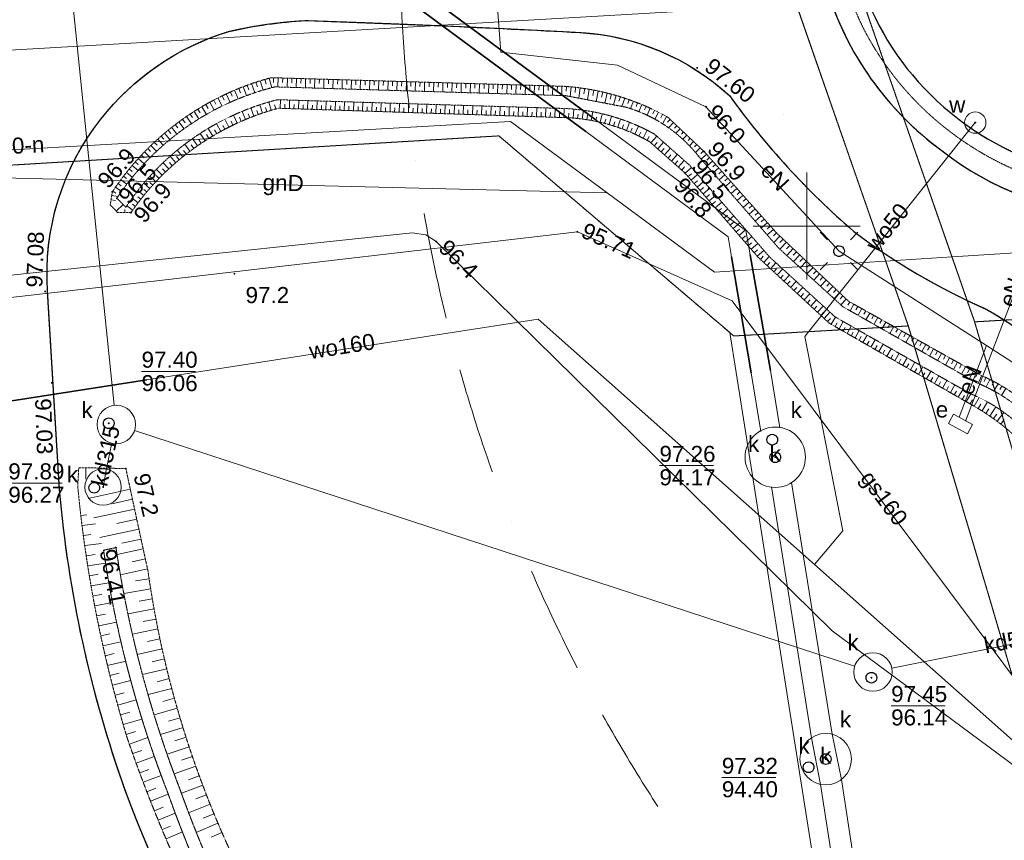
# Model space of a CAD drawing. Extents: x 7422214 to 7520672, y 5676479 to 5816239.
# Tile 5 of 42: x 7469696 to 7474299, y 5772974 to 5776812. Entities that reach past the tile are written whole.
import ezdxf
from ezdxf.enums import TextEntityAlignment as Align

# ---------------------------------------------------------------- set-up
doc = ezdxf.new("R2010")
doc.units = 0
for name, pattern in [('BORDER', [1.75, 0.5, -0.25, 0.5, -0.25, 0, -0.25]), ('PRZER2-1', [1.5, 1, -0.5]), ('PRZER2_5-1', [1.75, 1.25, -0.5]), ('PRZER3-1', [2, 1.5, -0.5])]:
    doc.linetypes.add(name, pattern=pattern)
doc.layers.get('0').update_dxf_attribs({"linetype": 'CONTINUOUS'})
doc.layers.add('!!mapa dcp', color=254, linetype='CONTINUOUS', lineweight=25)
doc.layers.add('- AGP-1_WYMIARY', color=230, linetype='CONTINUOUS', lineweight=9)
doc.styles.add('Arial', font='arial.ttf')

# ---------------------------------------------------------------- blocks, each defined once
blk = doc.blocks.new('GSPWPS1')
blk.add_hatch(color=0).paths.add_polyline_path([(-0.045, 0), (-0.043467, -0.011647), (-0.038971, -0.0225), (-0.03182, -0.03182), (-0.0225, -0.038971), (-0.011647, -0.043467), (0, -0.045), (0.011647, -0.043467), (0.0225, -0.038971), (0.03182, -0.03182), (0.038971, -0.0225), (0.043467, -0.011647), (0.045, 0), (0.043467, 0.011647), (0.038971, 0.0225), (0.03182, 0.03182), (0.0225, 0.038971), (0.011647, 0.043467), (0, 0.045), (-0.011647, 0.043467), (-0.0225, 0.038971), (-0.03182, 0.03182), (-0.038971, 0.0225), (-0.043467, 0.011647)])
blk = doc.blocks.new('GSPWPN1')
blk.add_hatch(color=0).paths.add_polyline_path([(-0.045, 0), (-0.043467, -0.011647), (-0.038971, -0.0225), (-0.03182, -0.03182), (-0.0225, -0.038971), (-0.011647, -0.043467), (0, -0.045), (0.011647, -0.043467), (0.0225, -0.038971), (0.03182, -0.03182), (0.038971, -0.0225), (0.043467, -0.011647), (0.045, 0), (0.043467, 0.011647), (0.038971, 0.0225), (0.03182, 0.03182), (0.0225, 0.038971), (0.011647, 0.043467), (0, 0.045), (-0.011647, 0.043467), (-0.0225, 0.038971), (-0.03182, 0.03182), (-0.038971, 0.0225), (-0.043467, 0.011647)])
blk = doc.blocks.new('GUPESH1')
blk.add_hatch(color=0).paths.add_polyline_path([(-0.045, 0), (-0.043467, -0.011647), (-0.038971, -0.0225), (-0.03182, -0.03182), (-0.0225, -0.038971), (-0.011647, -0.043467), (0, -0.045), (0.011647, -0.043467), (0.0225, -0.038971), (0.03182, -0.03182), (0.038971, -0.0225), (0.043467, -0.011647), (0.045, 0), (0.043467, 0.011647), (0.038971, 0.0225), (0.03182, 0.03182), (0.0225, 0.038971), (0.011647, 0.043467), (0, 0.045), (-0.011647, 0.043467), (-0.0225, 0.038971), (-0.03182, 0.03182), (-0.038971, 0.0225), (-0.043467, 0.011647)])
blk = doc.blocks.new('GUPKSH1')
blk.add_hatch(color=0).paths.add_polyline_path([(-0.045, 0), (-0.043467, -0.011647), (-0.038971, -0.0225), (-0.03182, -0.03182), (-0.0225, -0.038971), (-0.011647, -0.043467), (0, -0.045), (0.011647, -0.043467), (0.0225, -0.038971), (0.03182, -0.03182), (0.038971, -0.0225), (0.043467, -0.011647), (0.045, 0), (0.043467, 0.011647), (0.038971, 0.0225), (0.03182, 0.03182), (0.0225, 0.038971), (0.011647, 0.043467), (0, 0.045), (-0.011647, 0.043467), (-0.0225, 0.038971), (-0.03182, 0.03182), (-0.038971, 0.0225), (-0.043467, 0.011647)])
blk = doc.blocks.new('GUPWSH1')
blk.add_hatch(color=0).paths.add_polyline_path([(-0.045, 0), (-0.043467, -0.011647), (-0.038971, -0.0225), (-0.03182, -0.03182), (-0.0225, -0.038971), (-0.011647, -0.043467), (0, -0.045), (0.011647, -0.043467), (0.0225, -0.038971), (0.03182, -0.03182), (0.038971, -0.0225), (0.043467, -0.011647), (0.045, 0), (0.043467, 0.011647), (0.038971, 0.0225), (0.03182, 0.03182), (0.0225, 0.038971), (0.011647, 0.043467), (0, 0.045), (-0.011647, 0.043467), (-0.0225, 0.038971), (-0.03182, 0.03182), (-0.038971, 0.0225), (-0.043467, 0.011647)])
blk = doc.blocks.new('GUPGSH1')
blk.add_hatch(color=0).paths.add_polyline_path([(-0.045, 0), (-0.043467, -0.011647), (-0.038971, -0.0225), (-0.03182, -0.03182), (-0.0225, -0.038971), (-0.011647, -0.043467), (0, -0.045), (0.011647, -0.043467), (0.0225, -0.038971), (0.03182, -0.03182), (0.038971, -0.0225), (0.043467, -0.011647), (0.045, 0), (0.043467, 0.011647), (0.038971, 0.0225), (0.03182, 0.03182), (0.0225, 0.038971), (0.011647, 0.043467), (0, 0.045), (-0.011647, 0.043467), (-0.0225, 0.038971), (-0.03182, 0.03182), (-0.038971, 0.0225), (-0.043467, 0.011647)])
blk = doc.blocks.new('GUPKSD1_1')
at = {"color": 0}
blk.add_lwpolyline([(0, 0.25), (0.064705, 0.241481), (0.125, 0.216506), (0.176777, 0.176777), (0.216506, 0.125), (0.241481, 0.064705), (0.25, 0), (0.241481, -0.064705), (0.216506, -0.125), (0.176777, -0.176777), (0.125, -0.216506), (0.064705, -0.241481), (0, -0.25), (-0.064705, -0.241481), (-0.125, -0.216506), (-0.176777, -0.176777), (-0.216506, -0.125), (-0.241481, -0.064705), (-0.25, 0), (-0.241481, 0.064705), (-0.216506, 0.125), (-0.176777, 0.176777), (-0.125, 0.216506), (-0.064705, 0.241481)], close=True, dxfattribs=at)
blk = doc.blocks.new('GUPKWZ1_1')
at = {"color": 0}
blk.add_lwpolyline([(0, 0.25), (0.064705, 0.241481), (0.125, 0.216506), (0.176777, 0.176777), (0.216506, 0.125), (0.241481, 0.064705), (0.25, 0), (0.241481, -0.064705), (0.216506, -0.125), (0.176777, -0.176777), (0.125, -0.216506), (0.064705, -0.241481), (0, -0.25), (-0.064705, -0.241481), (-0.125, -0.216506), (-0.176777, -0.176777), (-0.216506, -0.125), (-0.241481, -0.064705), (-0.25, 0), (-0.241481, 0.064705), (-0.216506, 0.125), (-0.176777, 0.176777), (-0.125, 0.216506), (-0.064705, 0.241481)], close=True, dxfattribs=at)
blk = doc.blocks.new('GUPISL1_9')
at = {"color": 0}
for points in [[(-0.883883, 0.883883), (-0.53033, 0.53033)], [(0.883883, 0.883883), (0.53033, 0.53033)], [(-0.883883, -0.883883), (-0.53033, -0.53033)], [(0.883883, -0.883883), (0.53033, -0.53033)]]:
    blk.add_lwpolyline(points, dxfattribs=at)
blk.add_lwpolyline([(0, 0.25), (0.085505, 0.234922), (0.160697, 0.19151), (0.216507, 0.125), (0.241482, 0.064705), (0.25, 0), (0.241482, -0.064705), (0.216507, -0.125), (0.170042, -0.183262), (0.10847, -0.225242), (0.03726, -0.247207), (-0.03726, -0.247207), (-0.10847, -0.225242), (-0.170042, -0.183262), (-0.216507, -0.125), (-0.243732, -0.05563), (-0.2493, 0.018682), (-0.232718, 0.091335), (-0.195458, 0.155872), (-0.14083, 0.20656), (-0.07369, 0.238893)], close=True, dxfattribs=at)
blk = doc.blocks.new('mapa dcp')
at = {"layer": '!!mapa dcp', "color": 252, "linetype": 'PRZER3-1', "lineweight": 18}
for points in [[(-5644.1, 14020.2), (-5033, 12386.4), (-3643, 8670), (-3585.5, 8516), (-3322, 7811), (-1925.1, 4077.1), (-909, 1172), (411, -2620), (788.9, -3887.9), (2230.4, -8794.3)], [(2541.2, -8794.3), (2240.9, -7771.9), (1071.9, -3789.9), (720.9, -2600.9), (37.9, -638.9), (-645.1, 1324.1), (-1643.1, 4190.1), (-3351.1, 8686.1), (-4700.3, 12240), (-5376.3, 14020.2)], [(32419.2, 2334.6), (20715.4, 1622.5), (6704.3, 769.9), (4287.5, 622.6), (3208.5, 1558.3), (-645.1, 1324.1), (37.9, -638.9), (720.9, -2600.9), (1203, -2572.8), (3591.1, -2433.4), (4488.8, -1380.3), (6777.6, -1245.9), (20836.4, -423.2), (32419.2, 254.5)], [(-12278.8, -371.2), (-11923.7, -349.9), (-8737, -163.4), (-6398.3, -23.1), (-1701.8, 257.8), (-909, 1172), (411, -2620), (-405.7, -2667), (-423.7, -2651), (-1503.1, -1731.2), (-6036, -2002.8), (-8414.8, -2145.2), (-11600.4, -2335.6), (-12278.8, -2375.9)], [(2230.4, -8794.3), (788.9, -3887.9), (411, -2620), (-405.7, -2667), (-423.7, -2651), (-1503.1, -1731.2), (-6036, -2002.8), (-3196.6, -7039.9), (-1150.3, -8794.3)], [(4597.2, -8794.3), (4420.7, -7677.7), (3658.1, -2863.3), (3591.1, -2433.4), (1203, -2572.8), (720.9, -2600.9), (1071.9, -3789.9), (2240.9, -7771.9), (2541.2, -8794.3)]]:
    blk.add_lwpolyline(points, dxfattribs=at)
at = {"layer": '!!mapa dcp', "color": 252, "linetype": 'Continuous', "lineweight": 18}
for points in [[(2541.2, -8794.3), (2240.9, -7771.9), (1071.9, -3789.9), (720.9, -2600.9), (37.9, -638.9), (-645.1, 1324.1), (-1643.1, 4190.1), (-3351.1, 8686.1), (-3643, 8670), (-1925.1, 4077.1), (-909, 1172), (411, -2620), (788.9, -3887.9), (2230.4, -8794.3)], [(-3686.1, 750.9), (-3301.4, -2991.1)], [(1348.9, -5004.9), (54.9, -4045.9), (-1796.1, -2224.9), (-1844.1, -2193.9), (-1909.1, -2183.9), (-4687.1, -2477.9), (-4903.1, -2441.9), (-5179.1, -2244.9), (-5250.1, -1919.9), (-5350.1, 17.1), (-5614.1, 11.1), (-6406.1, -18.9), (-6785.1, -58.9), (-7093.1, -73.9), (-9541.1, -264.9), (-9550.1, -167.9)], [(-1570.1, -118.9), (-1538.1, -707.9), (-1735.1, -774.9), (-1533.1, -818.9), (-1494.1, -1339.9), (-948.1, -1399.9), (-535.1, -1594.9), (86.9, -2269.9), (776.9, -2711.9), (899.9, -2790.9), (1209.9, -3143.9), (1457.9, -3713.9), (2022.9, -3606.9), (2112.9, -3740.9), (2132.9, -3583.9), (2606.9, -3479.9), (2563.9, -2954.9), (2658.9, -2524.9), (3016.9, -2041.9), (3140.9, -1964.9)], [(-189.1, -3095.9), (-233.1, -2828.9), (-329.1, -2286.9), (-349.1, -2172.9), (-1054.1, -1652.9), (-2743.1, -405.9), (-2811.1, -355.9), (-3031.1, -367.9), (-5327.1, -497.9), (-6472.1, -562.9)], [(-12278.8, -986.1), (-10386.1, -877.9), (-6558.1, -658.9), (-5311.1, -587.9), (-3016.1, -445.9), (-2826.1, -434.9), (-2786.1, -463.9), (-1097.1, -1710.9), (-431.1, -2202.9), (-415.1, -2296.9), (-324.1, -2838.9), (-278.1, -3112.9)], [(-5760.4, -1438.7), (-5655.3, -2120.9), (-4840.3, -3134.1), (-4532.7, -3086.4), (-3149.2, -2872.2), (-1319.1, -2588.8), (-26.9, -3736.2), (1286.6, -4901.6), (1461.9, -4873.8), (3092.4, -4621), (3714.8, -4525), (3723.6, -4523.2), (3705, -4404.4), (3470.8, -2892.5), (4610.3, -1564.1), (5554.9, -1423.9), (6020.5, -1309.8), (6385.5, -737.8)], [(-5434.8, -1425.3), (198.5, -1100.2)], [(-2597.8, -1467.3), (-2591.4, -1489.2)], [(-2565, -1505.8), (-2577.3, -1461.5)], [(-2556.2, -1459.3), (-2556.8, -1481.6)], [(-2536, -1502.4), (-2534.8, -1459.9)], [(-2513.4, -1460.5), (-2514, -1481.8)], [(-2493.3, -1503.6), (-2492, -1461.2)], [(-2470.6, -1461.8), (-2471.2, -1483)], [(-2450.5, -1504.9), (-2449.2, -1462.4)], [(-2427.8, -1463), (-2428.4, -1484.3)], [(-2407.7, -1506.2), (-2406.4, -1463.7)], [(-2385, -1464.3), (-2385.6, -1485.6)], [(-2364.9, -1507.5), (-2363.6, -1464.9)], [(-2342.2, -1465.6), (-2342.9, -1486.9)], [(-2322.1, -1508.8), (-2320.8, -1466.2)], [(-2299.4, -1466.8), (-2300.1, -1488.1)], [(-2279.3, -1510.1), (-2278, -1467.4)], [(-2256.6, -1468.1), (-2257.3, -1489.4)], [(-2236.5, -1511.4), (-2235.3, -1468.7)], [(-2213.9, -1469.3), (-2214.5, -1490.7)], [(-2193.7, -1512.7), (-2192.5, -1469.9)], [(-2171.1, -1470.6), (-2171.7, -1492)], [(-2150.9, -1514), (-2149.7, -1471.2)], [(-2128.3, -1471.8), (-2128.9, -1493.2)], [(-2108.1, -1515.3), (-2106.9, -1472.5)], [(-2721.4, -1558), (-2738.9, -1517.6)], [(-2719.1, -1509.4), (-2710.7, -1529.9)], [(-2683, -1543), (-2699.2, -1501.6)], [(-2679.2, -1494), (-2671.4, -1515)], [(-2644, -1529.3), (-2659, -1486.8)], [(-2638.7, -1480), (-2631.6, -1501.5)], [(-2604.7, -1516.9), (-2618.3, -1473.5)], [(-2085.5, -1473.1), (-2086.1, -1494.5)], [(-2065.3, -1516.6), (-2064.1, -1473.7)], [(-2042.7, -1474.3), (-2043.3, -1495.8)], [(-2022.5, -1517.9), (-2021.3, -1475)], [(-1999.9, -1475.6), (-2000.5, -1497)], [(-1979.8, -1519.1), (-1978.5, -1476.2)], [(-1957.1, -1476.8), (-1957.7, -1498.3)], [(-1937, -1520.4), (-1935.7, -1477.5)], [(-1914.3, -1478.1), (-1914.9, -1499.6)], [(-1894.2, -1521.7), (-1892.9, -1478.7)], [(-1871.5, -1479.4), (-1872.1, -1500.9)], [(-1851.4, -1523), (-1850.1, -1480)], [(-1828.7, -1480.6), (-1829.4, -1502.1)], [(-1808.6, -1524.3), (-1807.3, -1481.2)], [(-1785.9, -1481.9), (-1786.6, -1503.4)], [(-1765.8, -1525.6), (-1764.5, -1482.5)], [(-1743.1, -1483.1), (-1743.8, -1504.7)], [(-1723, -1526.9), (-1721.7, -1483.7)], [(-1700.3, -1484.4), (-1701, -1506)], [(-1680.2, -1528.2), (-1679, -1485)], [(-1657.6, -1485.6), (-1658.2, -1507.2)], [(-1637.4, -1529.5), (-1636.2, -1486.3)], [(-1614.8, -1486.9), (-1615.4, -1508.5)], [(-1594.6, -1530.8), (-1593.4, -1487.5)], [(-1572, -1488.1), (-1572.6, -1509.8)], [(-1551.8, -1532.1), (-1550.6, -1488.8)], [(-1529.2, -1489.4), (-1529.8, -1511.1)], [(-1509.1, -1533.4), (-1507.8, -1490)], [(-1486.4, -1490.6), (-1487, -1512.3)], [(-1466.3, -1534.6), (-1465, -1491.3)], [(-1443.6, -1491.9), (-1444.2, -1513.6)], [(-1423.5, -1535.9), (-1422.2, -1492.5)], [(-1400.8, -1493.2), (-1401.4, -1514.9)], [(-1380.7, -1537.2), (-1379.4, -1493.8)], [(-1358, -1494.4), (-1358.6, -1516.1)], [(-1337.9, -1538.5), (-1336.6, -1495)], [(-1315.2, -1495.7), (-1315.9, -1517.4)], [(-1295.1, -1539.8), (-1293.8, -1496.3)], [(-1272.4, -1496.9), (-1273.1, -1518.7)], [(-1252.3, -1541.1), (-1251, -1497.6)], [(-1229.6, -1498.2), (-1230.3, -1520)], [(-1209.5, -1542.4), (-1208.2, -1498.8)], [(-1186.9, -1500.1), (-1188.4, -1521.7)], [(-1169.5, -1547.2), (-1165.6, -1502)], [(-1144.3, -1504.2), (-1147.1, -1527.6)], [(-1129.7, -1554.8), (-1123, -1506.8)], [(-1101.8, -1509.9), (-1105.7, -1534.3)], [(-1089.3, -1562.5), (-1080.7, -1513.3)], [(-1059.6, -1517.1), (-1064.4, -1541.8)], [(-2835.6, -1563.4), (-2825.8, -1582.4)], [(-2797.5, -1592.1), (-2816.5, -1553.6)], [(-2797.4, -1544.1), (-2788.1, -1563.6)], [(-2760.1, -1574.5), (-2778, -1535)], [(-2758.5, -1526.1), (-2749.5, -1546)], [(-2525.4, -1602.2), (-2524.1, -1562.4)], [(-2482.6, -1603.6), (-2481.3, -1563.7)], [(-2439.8, -1605), (-2438.5, -1565)], [(-1048.9, -1570.2), (-1038.7, -1521.4)], [(-1017.8, -1526), (-1023.2, -1550)], [(-1008.5, -1578), (-996.9, -1530.9)], [(-976.2, -1536.3), (-982.2, -1559.1)], [(-967.9, -1585.7), (-955.6, -1542.1)], [(-935.1, -1548.2), (-941.7, -1568.8)], [(-927.7, -1593.4), (-914.7, -1554.8)], [(-894.5, -1561.7), (-900.8, -1579.6)], [(-2910, -1605.8), (-2899.1, -1623.5)], [(-2870.5, -1630.8), (-2891.6, -1594.8)], [(-2873.1, -1584), (-2862.8, -1602.3)], [(-2834.3, -1610.8), (-2854.4, -1573.6)], [(-2648, -1638.9), (-2662.4, -1600.5)], [(-2607.7, -1624.4), (-2620.6, -1585.9)], [(-2587.3, -1617.7), (-2593.5, -1598.4)], [(-2566.9, -1611.4), (-2578.4, -1572.8)], [(-2546.3, -1605.4), (-2551.7, -1586.1)], [(-2504, -1602.9), (-2503.4, -1583)], [(-2461.2, -1604.3), (-2460.6, -1584.3)], [(-2418.5, -1605.7), (-2417.8, -1585.7)], [(-2397.1, -1606.4), (-2395.7, -1566.3)], [(-2375.7, -1607.1), (-2375, -1587)], [(-2354.3, -1607.8), (-2353, -1567.6)], [(-2332.9, -1608.5), (-2332.2, -1588.4)], [(-2311.5, -1609.2), (-2310.2, -1568.9)], [(-2290.1, -1609.9), (-2289.4, -1589.7)], [(-2268.7, -1610.6), (-2267.4, -1570.2)], [(-2247.3, -1611.3), (-2246.6, -1591.1)], [(-2225.9, -1612), (-2224.6, -1571.5)], [(-2204.5, -1612.7), (-2203.8, -1592.4)], [(-2183.1, -1613.4), (-2181.8, -1572.8)], [(-2161.7, -1614.1), (-2161.1, -1593.8)], [(-2140.3, -1614.8), (-2139, -1574.1)], [(-2118.9, -1615.5), (-2118.3, -1595.2)], [(-2097.5, -1616.2), (-2096.2, -1575.4)], [(-2076.1, -1616.9), (-2075.5, -1596.5)], [(-2054.8, -1617.6), (-2053.4, -1576.8)], [(-2033.4, -1618.3), (-2032.7, -1597.9)], [(-2012, -1619), (-2010.6, -1578.1)], [(-1990.6, -1619.7), (-1989.9, -1599.2)], [(-1969.2, -1620.4), (-1967.8, -1579.4)], [(-1947.8, -1621.1), (-1947.1, -1600.6)], [(-1926.4, -1621.8), (-1925, -1580.7)], [(-1905, -1622.5), (-1904.3, -1601.9)], [(-1883.6, -1623.2), (-1882.3, -1582)], [(-1862.2, -1623.9), (-1861.5, -1603.3)], [(-1840.8, -1624.6), (-1839.5, -1583.3)], [(-1819.4, -1625.3), (-1818.7, -1604.6)], [(-1798, -1626), (-1796.7, -1584.6)], [(-1776.6, -1626.7), (-1776, -1606)], [(-1755.2, -1627.4), (-1753.9, -1585.9)], [(-1733.8, -1628.1), (-1733.2, -1607.3)], [(-1712.5, -1628.8), (-1711.1, -1587.2)], [(-1691.1, -1629.5), (-1690.4, -1608.7)], [(-1669.7, -1630.2), (-1668.3, -1588.5)], [(-1648.3, -1630.9), (-1647.6, -1610)], [(-1626.9, -1631.6), (-1625.5, -1589.8)], [(-1584.1, -1633), (-1582.7, -1591.2)], [(-1541.3, -1634.4), (-1539.9, -1592.5)], [(-1498.5, -1635.8), (-1497.1, -1593.8)], [(-1455.7, -1637.2), (-1454.3, -1595.1)], [(-1412.9, -1638.6), (-1411.6, -1596.4)], [(-1370.2, -1640), (-1368.8, -1597.7)], [(-1327.4, -1641.4), (-1326, -1599)], [(-1284.6, -1642.8), (-1283.2, -1600.3)], [(-1241.8, -1644.2), (-1240.4, -1601.6)], [(-1199, -1645.6), (-1197.6, -1603)], [(-1156.3, -1647.9), (-1152.9, -1606.1)], [(-887.3, -1603.7), (-874.4, -1569)], [(-854.4, -1576.7), (-861, -1593.6)], [(-848.2, -1618), (-834.5, -1584.7)], [(-814.8, -1593.1), (-821.9, -1609.6)], [(-810.6, -1634.4), (-795.3, -1601.9)], [(-2981.4, -1653), (-2969.7, -1669.5)], [(-2940.8, -1674.3), (-2963.8, -1640.8)], [(-2946, -1628.8), (-2934.8, -1645.9)], [(-2906, -1652), (-2928.1, -1617.2)], [(-2765.4, -1690.6), (-2784, -1653.3)], [(-2726.9, -1672), (-2744.1, -1634.2)], [(-2707.4, -1663.2), (-2715.6, -1644.2)], [(-2687.7, -1654.8), (-2703.5, -1616.6)], [(-2667.9, -1646.7), (-2675.5, -1627.5)], [(-2627.9, -1631.5), (-2634.7, -1612.2)], [(-1605.5, -1632.3), (-1604.8, -1611.4)], [(-1562.7, -1633.7), (-1562, -1612.8)], [(-1519.9, -1635.1), (-1519.2, -1614.1)], [(-1477.1, -1636.5), (-1476.4, -1615.5)], [(-1434.3, -1637.9), (-1433.6, -1616.8)], [(-1391.5, -1639.3), (-1390.9, -1618.2)], [(-1348.8, -1640.7), (-1348.1, -1619.5)], [(-1306, -1642.1), (-1305.3, -1620.9)], [(-1263.2, -1643.5), (-1262.5, -1622.2)], [(-1220.4, -1644.9), (-1219.7, -1623.6)], [(-1177.6, -1646.5), (-1176.6, -1625.4)], [(-1134.9, -1649.8), (-1132.9, -1629.1)], [(-1113.7, -1652.3), (-1108.3, -1611.3)], [(-1092.5, -1655.3), (-1089.5, -1634.9)], [(-1071.4, -1658.8), (-1064, -1618.5)], [(-1050.4, -1662.9), (-1046.3, -1642.9)], [(-1029.5, -1667.5), (-1020.1, -1627.8)], [(-1008.7, -1672.6), (-1003.7, -1652.9)], [(-988, -1678.3), (-976.7, -1639.2)], [(-947.2, -1691.1), (-933.9, -1652.6)], [(-776, -1611.1), (-783.9, -1627.3)], [(-773.5, -1653.3), (-756.8, -1620.6)], [(-737.8, -1630.4), (-746.6, -1647)], [(-737.7, -1674.5), (-719, -1640.7)], [(-702.4, -1654), (-715.2, -1667.4)], [(-5564.1, -1899.8), (-5396.4, -1889.1), (-1448.3, -1663.7), (-997.3, -1997.3), (-494.5, -2369.2), (615.2, -2297.1)], [(-3008.2, -1722.5), (-3032.8, -1691.5)], [(-3015.9, -1678.4), (-3003.8, -1694.2)], [(-2974.9, -1697.8), (-2998.7, -1665.6)], [(-2840.5, -1731.8), (-2861.5, -1695.9)], [(-2822, -1721), (-2832.2, -1702.9)], [(-2803.3, -1710.6), (-2823.2, -1673.9)], [(-2784.5, -1700.4), (-2794.1, -1681.9)], [(-2746.2, -1681.1), (-2755.2, -1662.4)], [(-967.5, -1684.4), (-961.6, -1665)], [(-927, -1698.3), (-920.1, -1679.1)], [(-907.1, -1706), (-891.8, -1668)], [(-887.3, -1714.2), (-879.3, -1695.2)], [(-867.7, -1722.9), (-850.4, -1685.3)], [(-710, -1693.1), (-686.9, -1668.7)], [(-671.4, -1683.4), (-682, -1694.6)], [(-675.7, -1719.1), (-655.8, -1698.1)], [(-26.9, -3736.2), (105.4, -3578.9), (-73.3, -2669), (724.2, -1669)], [(-1150.3, -8794.3), (-3196.6, -7039.9), (-6036, -2002.8), (-1503.1, -1731.2), (-423.7, -2651), (548.2, -8794.3)], [(-3072.4, -1775.1), (-3098.2, -1746.7)], [(-3082.2, -1732.5), (-3069.4, -1747)], [(-3040.7, -1748.3), (-3066, -1718.5)], [(-3049.5, -1704.9), (-3037, -1720.1)], [(-2912.5, -1778.1), (-2935.7, -1744.1)], [(-2894.8, -1766.1), (-2906.1, -1748.8)], [(-2876.9, -1754.3), (-2899.1, -1719.3)], [(-2858.8, -1742.9), (-2869.6, -1725.2)], [(-848.4, -1732.1), (-839.4, -1713.3)], [(-829.3, -1741.8), (-809.9, -1704.6)], [(-810.5, -1751.9), (-800.4, -1733.3)], [(-792.7, -1763.7), (-765.1, -1732.5)], [(-640.3, -1712.9), (-649.7, -1722.9)], [(-643.2, -1747.1), (-624.7, -1727.6)], [(-609.2, -1742.3), (-618.4, -1752.1)], [(-3144.8, -1790.8), (-3131.5, -1804.1)], [(-3103.1, -1803), (-3129.5, -1775.9)], [(-3114, -1761.1), (-3100.9, -1775)], [(-2947.2, -1803.1), (-2971.4, -1770.2)], [(-2929.9, -1790.5), (-2941.8, -1773.7)], [(-776.7, -1777.9), (-762.9, -1762.3)], [(-760.6, -1792), (-733.1, -1760.9)], [(-744.6, -1806.2), (-730.8, -1790.6)], [(-728.6, -1820.4), (-701, -1789.2)], [(-612.6, -1777), (-593.7, -1757)], [(-578.1, -1771.7), (-588.1, -1782.2)], [(-583.9, -1809), (-562.6, -1786.5)], [(-3161.7, -1861.8), (-3189.2, -1837.3)], [(-3174.6, -1821.6), (-3161, -1834.1)], [(-3132.9, -1831.9), (-3159.9, -1806.1)], [(-3013.9, -1856.8), (-3040.3, -1826.7)], [(-2997.6, -1842.9), (-3010.6, -1827.6)], [(-2981, -1829.4), (-3006.6, -1798)], [(-2964.2, -1816.1), (-2976.8, -1800.1)], [(-712.5, -1834.6), (-698.8, -1819)], [(-696.5, -1848.7), (-668.9, -1817.6)], [(-547, -1801.2), (-558.6, -1813.4)], [(-558.1, -1839.6), (-532.5, -1816.8)], [(-518.2, -1832.8), (-531.1, -1844.3)], [(-3231.1, -1885.9), (-3217.3, -1897.4)], [(-3189.6, -1892.7), (-3217.4, -1869.4)], [(-3203.4, -1853.2), (-3189.6, -1865.2)], [(-3061.4, -1900), (-3075.1, -1885.9)], [(-3045.9, -1885.3), (-3072.8, -1856.6)], [(-3030, -1870.9), (-3043.4, -1856.2)], [(-680.4, -1862.9), (-666.7, -1847.4)], [(-664.4, -1877.1), (-636.9, -1846)], [(-648.4, -1891.3), (-634.6, -1875.7)], [(-632.6, -1905.7), (-602.2, -1879.3)], [(-530, -1871.9), (-504, -1848.8)], [(-489.8, -1864.8), (-502.8, -1876.4)], [(-501.8, -1904.2), (-475.6, -1880.8)], [(677.9, -3064.9), (1134.9, -1870.9)], [(-12278.8, -2269.9), (-10468.2, -2181.4), (-8141.4, -2039.6), (-7111.1, -1954.9), (-6684, -1951.5), (-6552, -1933.9), (-5984.8, -1909.3), (-5564.1, -1899.8), (-5396.4, -1889.1), (-997.3, -1997.3)], [(3828.2, -2094.8), (3531.9, -2450.9), (3204.9, -2879.9), (3357.9, -4102.9), (3053.9, -4129.9), (1317.9, -4337.9), (982.9, -4367.9), (-413.1, -2501.9), (-1136.1, -2179.9), (-3116.2, -2410.8), (-4620.1, -2581.4), (-4702.1, -2589.9), (-5171.1, -2247.9), (-5564.1, -1899.8)], [(-3257.7, -1919.4), (-3243.8, -1930.3)], [(-3216.8, -1924.9), (-3244.6, -1902.5)], [(-3106.6, -1945.6), (-3134.5, -1919.7)], [(-3091.8, -1930.1), (-3105.7, -1916.8)], [(-3076.8, -1914.9), (-3104.2, -1887.6)], [(-618.5, -1921.8), (-603.3, -1908.6)], [(-604.5, -1938), (-574, -1911.6)], [(-461.4, -1896.8), (-474.6, -1908.6)], [(-473.7, -1936.4), (-447.1, -1912.8)], [(-432.9, -1928.8), (-446.3, -1940.7)], [(-3267.2, -1991.1), (-3295.5, -1971.4)], [(-3283.2, -1953.8), (-3269.1, -1964)], [(-3242.5, -1957.6), (-3270.6, -1936.5)], [(-3135.4, -1977.3), (-3163.5, -1952.9)], [(-3121.1, -1961.3), (-3135.1, -1948.7)], [(-590.5, -1954.2), (-575.2, -1940.9)], [(-576.4, -1970.3), (-545.9, -1943.8)], [(-562.4, -1986.5), (-547.1, -1973.2)], [(-548.4, -2002.7), (-517.7, -1976.1)], [(-445.6, -1968.7), (-418.7, -1944.8)], [(-404.5, -1960.8), (-418, -1972.8)], [(-417.4, -2001), (-390.2, -1976.8)], [(-3283.2, -2014.3), (-3312.8, -2009.5)], [(-3307.5, -1989.1), (-3293.3, -1998.6)], [(-3189.5, -2043.6), (-3217.6, -2022.4)], [(-3163, -2010), (-3191.2, -1987.2)], [(-3176.4, -2026.7), (-3190.5, -2015.7)], [(-3149.4, -1993.5), (-3163.4, -1981.7)], [(-534.3, -2018.8), (-519, -2005.5)], [(-520.3, -2035), (-489.6, -2008.3)], [(-376, -1992.8), (-389.7, -2005)], [(-389.3, -2033.2), (-361.8, -2008.8)], [(-347.6, -2024.8), (-361.4, -2037.1)], [(-3316.2, -2030.6), (-3295.4, -2034)], [(-3291.8, -2083), (-3259.9, -2052.1)], [(-3214.8, -2078.1), (-3242.8, -2058.5)], [(-3202.3, -2060.8), (-3216.3, -2050.6)], [(-506.3, -2051.2), (-490.9, -2037.8)], [(-492.2, -2067.3), (-461.5, -2040.6)], [(-478.2, -2083.5), (-462.8, -2070.1)], [(-361.1, -2065.5), (-333.3, -2040.8)], [(-319.1, -2056.8), (-333.1, -2069.2)], [(-3251.5, -2089.5), (-3251.3, -2075.2)], [(-464.2, -2099.6), (-433.3, -2072.9)], [(-450.1, -2115.8), (-434.7, -2102.4)], [(-436.1, -2132), (-405.2, -2105.1)], [(-333, -2097.8), (-304.9, -2072.8)], [(-304.9, -2130), (-276.4, -2104.8)], [(-290.7, -2088.8), (-304.8, -2101.3)], [(615.2, -2297.1), (3828.2, -2094.8)], [(-422.1, -2148.1), (-406.6, -2134.7)], [(-408.1, -2164.3), (-377.1, -2137.4)], [(-276.7, -2162.3), (-248, -2136.8)], [(-262.2, -2120.8), (-276.5, -2133.5)], [(-233.8, -2152.8), (-248.2, -2165.6)], [(-394, -2180.5), (-378.5, -2167)], [(-380, -2196.6), (-348.9, -2169.7)], [(-366, -2212.8), (-350.4, -2199.3)], [(-351.9, -2229), (-320.8, -2201.9)], [(-248.6, -2194.6), (-219.6, -2168.8)], [(-205.3, -2184.7), (-218.8, -2198.9)], [(-218.2, -2229.4), (-189.7, -2199.4)], [(-337.9, -2245.1), (-322.3, -2231.6)], [(-323.9, -2261.3), (-292.6, -2234.2)], [(-189.3, -2261.2), (-158.7, -2228.9)], [(-174.2, -2214.2), (-189.1, -2229.9)], [(-143.2, -2243.7), (-158.3, -2259.6)], [(-309.8, -2277.5), (-294.2, -2263.9)], [(-295.8, -2293.6), (-264.5, -2266.5)], [(-280.6, -2308.6), (-266.9, -2293.9)], [(-264.9, -2323.2), (-239.2, -2295.5)], [(-157.7, -2290), (-127.7, -2258.4)], [(-112.1, -2273.1), (-127, -2288.8)], [(-126.1, -2318.9), (-96.6, -2287.9)], [(-249.2, -2337.7), (-236.4, -2324)], [(-233.5, -2352.3), (-207.8, -2324.7)], [(-81.1, -2302.6), (-95.7, -2318)], [(-94.5, -2347.8), (-65.6, -2317.3)], [(-50, -2332.1), (-64.4, -2347.2)], [(-62.9, -2376.7), (-34.5, -2346.8)], [(-217.8, -2366.9), (-204.9, -2353)], [(-202.1, -2381.4), (-176.3, -2353.6)], [(-186.4, -2396), (-173.4, -2382)], [(-170.7, -2410.5), (-144.7, -2382.5)], [(-19, -2361.6), (-33, -2376.3)], [(-31.2, -2405.6), (-3.5, -2376.3)], [(12, -2391), (-1.7, -2405.5)], [(-155, -2425.1), (-142, -2411)], [(-139.3, -2439.7), (-113.1, -2411.4)], [(0.4, -2434.4), (27.6, -2405.8)], [(43.1, -2420.5), (29.6, -2434.7)], [(32, -2463.3), (58.6, -2435.3)], [(-123.6, -2454.2), (-110.5, -2440)], [(-108, -2468.8), (-81.5, -2440.3)], [(-92.3, -2483.3), (-79, -2469)], [(-76.6, -2497.9), (-49.9, -2469.2)], [(74.1, -2450), (61, -2463.9)], [(63.6, -2492.2), (89.7, -2464.7)], [(105.2, -2479.5), (92.3, -2493.1)], [(-60.9, -2512.5), (-47.5, -2498)], [(-45.2, -2527), (-18.3, -2498.1)], [(-29.5, -2541.6), (-16, -2527)], [(-13.8, -2556.1), (13.2, -2527)], [(95.2, -2521.1), (120.7, -2494.2)], [(137.3, -2507.5), (128.6, -2523)], [(138.6, -2549.1), (156, -2518)], [(174.7, -2528.4), (165.9, -2544)], [(1.9, -2570.7), (15.5, -2556.1)], [(17.6, -2585.3), (44.8, -2555.9)], [(175.8, -2570.2), (193.3, -2538.9)], [(212, -2549.4), (203.2, -2565.1)], [(213, -2591.4), (230.7, -2559.8)], [(249.3, -2570.3), (240.5, -2586.1)], [(2230.4, -8794.3), (788.9, -3887.9), (411, -2620), (-405.7, -2667), (-423.7, -2651), (548.2, -8794.3)], [(33.3, -2599.8), (46.9, -2585.1)], [(50.4, -2612.4), (69.9, -2578.5)], [(69, -2623), (78.7, -2606)], [(87.6, -2633.7), (107.1, -2599.6)], [(124.7, -2655), (144.3, -2620.8)], [(250.2, -2612.5), (268, -2580.7)], [(286.7, -2591.2), (277.7, -2607.2)], [(287.4, -2633.7), (305.4, -2601.7)], [(324, -2612.1), (315, -2628.2)], [(324.6, -2654.9), (342.7, -2622.6)], [(106.1, -2644.3), (115.9, -2627.3)], [(143.3, -2665.6), (153.1, -2648.5)], [(161.8, -2676.3), (181.5, -2641.9)], [(180.4, -2686.9), (190.3, -2669.7)], [(199, -2697.6), (218.8, -2663.1)], [(361.4, -2633.1), (352.3, -2649.3)], [(361.8, -2676), (380.1, -2643.5)], [(398.7, -2654), (389.6, -2670.3)], [(399.1, -2697.2), (417.4, -2664.5)], [(217.5, -2708.2), (227.4, -2690.9)], [(236.1, -2718.9), (256, -2684.2)], [(254.7, -2729.5), (264.6, -2712.2)], [(273.2, -2740.2), (293.2, -2705.4)], [(436.1, -2674.9), (426.9, -2691.4)], [(436.3, -2718.4), (454.7, -2685.4)], [(473.4, -2695.9), (464.2, -2712.4)], [(473.5, -2739.5), (492.1, -2706.3)], [(648.9, -3045.9), (776.9, -2711.9)], [(291.8, -2750.8), (301.8, -2733.4)], [(310.4, -2761.5), (330.4, -2726.5)], [(328.9, -2772.1), (339, -2754.6)], [(347.5, -2782.8), (367.6, -2747.7)], [(510.8, -2716.8), (501.4, -2733.4)], [(510.7, -2760.7), (529.4, -2727.2)], [(548.1, -2737.7), (538.7, -2754.5)], [(547.9, -2781.8), (566.8, -2748.2)], [(585.5, -2758.6), (576, -2775.5)], [(366.1, -2793.4), (376.2, -2775.8)], [(384.6, -2804.1), (404.9, -2768.8)], [(403.2, -2814.7), (413.3, -2797.1)], [(421.8, -2825.4), (442.1, -2790)], [(585.1, -2803), (604.1, -2769.1)], [(622.8, -2779.6), (613.3, -2796.6)], [(622.3, -2824.2), (641.5, -2790)], [(660.2, -2800.5), (650.6, -2817.6)], [(440.3, -2836), (450.5, -2818.3)], [(458.9, -2846.7), (479.3, -2811.1)], [(477.5, -2857.3), (487.7, -2839.5)], [(496, -2868), (516.5, -2832.3)], [(533.2, -2889.3), (553.7, -2853.4)], [(659.6, -2845.3), (678.8, -2811)], [(697.5, -2821.4), (687.8, -2838.7)], [(696.8, -2866.5), (716.2, -2831.9)], [(734.8, -2842.4), (725.1, -2859.7)], [(737.7, -2888.8), (753.6, -2852.7)], [(514.6, -2878.6), (524.9, -2860.7)], [(551.7, -2899.9), (562.1, -2882)], [(570.3, -2910.6), (591, -2874.6)], [(607.4, -2931.9), (628.2, -2895.7)], [(773.1, -2861.4), (764.9, -2879.2)], [(774.9, -2905.5), (792.4, -2870.6)], [(811.5, -2880.4), (802.5, -2897.6)], [(811.2, -2924.2), (830.3, -2890.6)], [(588.9, -2921.2), (599.2, -2903.2)], [(626, -2942.5), (636.4, -2924.4)], [(644.6, -2953.2), (665.4, -2916.9)], [(663.1, -2963.8), (673.6, -2945.7)], [(681.7, -2974.5), (702.9, -2937.6)], [(848.9, -2901.3), (839, -2917.9)], [(846.4, -2944.8), (867.1, -2912.4)], [(700.4, -2985), (711.2, -2965.4)], [(719, -2995.5), (742.2, -2955.1)], [(737.4, -3006.4), (749.8, -2985.7)], [(755.7, -3017.6), (781.7, -2975.6)], [(773.7, -3029.2), (787.7, -3008.2)], [(791.4, -3041.2), (820.7, -2998.9)], [(808.9, -3053.5), (824.1, -3032.4)], [(826.2, -3066.1), (857.5, -3024.1)], [(843.2, -3079.1), (859.3, -3058.3)], [(-3206.7, -3108.6), (160, -4210.8)], [(-3353.1, -3373.4), (-3338.1, -3286.9), (-3313.4, -3175.2)], [(-3433.4, -3283.5), (-3434.3, -3336.1)], [(733.2, -8794.3), (659.9, -8425.9), (98.9, -4740.9), (54.9, -4529.9), (-135.1, -3352.9)], [(-3423.9, -3426.6), (-3226.1, -3383.9)], [(-229.1, -3372.9), (-41.1, -4546.9), (-0.1, -4763.9), (576.9, -8470.9), (639.9, -8794.3)], [(-3216.1, -3430.4), (-3313.1, -3451.4)], [(-3396.4, -3518), (-3206.1, -3476.9)], [(-3457.4, -3506.1), (-3429.7, -3502.7)], [(-3196, -3523.5), (-3289.4, -3543.6)], [(-3451.7, -3553.3), (-3388.1, -3545.7)], [(-3368.9, -3609.4), (-3186, -3570)], [(-3445.6, -3600.5), (-3410.1, -3595.6)], [(-3176, -3616.5), (-3265.6, -3635.8)], [(-3439.1, -3647.6), (-3360.7, -3636.8)], [(-3288, -3689.3), (-3165.9, -3663)], [(-3432.3, -3694.7), (-3390.7, -3688.3)], [(-3155.9, -3709.5), (-3218.2, -3723)], [(-3425, -3741.8), (-3341.9, -3728.8)], [(-3272.4, -3783.4), (-3145.9, -3756)], [(-3417.6, -3788.8), (-3376, -3781.6)], [(-3138, -3803), (-3201.8, -3812.5)], [(-3409.4, -3835.7), (-3326.5, -3821.3)], [(-3256.4, -3871.1), (-3130.9, -3850)], [(-3401.3, -3882.5), (-3359.6, -3875.3)], [(-3123, -3896.9), (-3185.2, -3907.4)], [(-3392.4, -3929.3), (-3309.2, -3913.4)], [(-3237.2, -3966.6), (-3114.9, -3943.8)], [(-3383.5, -3976), (-3341.7, -3968.1)], [(-3106.2, -3990.6), (-3166.8, -4001.9)], [(-3373.9, -4022.6), (-3290.4, -4005.3)], [(-3216.3, -4061.6), (-3097, -4037.3)], [(333.6, -4220.2), (1292, -4028.7)], [(-3364.2, -4069.2), (-3322.3, -4060.5)], [(-3087.5, -4083.9), (-3146.5, -4096)], [(-3353.9, -4115.7), (-3269.9, -4096.8)], [(-3193.6, -4156.2), (-3077.3, -4130.4)], [(-3343.4, -4162.1), (-3301.2, -4152.6)], [(-3332.4, -4208.4), (-3247.8, -4188)], [(-3066.8, -4176.8), (-3124.1, -4190.6)], [(-3169.3, -4250.4), (-3055.7, -4223.1)], [(-3321.2, -4254.7), (-3278.5, -4244.3)], [(-3309.4, -4300.8), (-3224, -4278.6)], [(-3044.2, -4269.3), (-3100.2, -4283.8)], [(-3143.2, -4344), (-3032.3, -4315.4)], [(-3297.5, -4346.8), (-3254.4, -4335.7)], [(-3285, -4392.8), (-3198.6, -4368.9)], [(-3019.8, -4361.3), (-3074.5, -4376.4)], [(-3114.9, -4439), (-3007, -4407.1)], [(-3272.4, -4438.6), (-3228.7, -4426.6)], [(-3259.2, -4484.3), (-3171.6, -4458.6)], [(-2993.5, -4452.8), (-3047, -4468.6)], [(-3085.4, -4531.5), (-2979.8, -4498.3)], [(-3245.7, -4530), (-3201.4, -4517)], [(-3230.7, -4575.2), (-3144.1, -4544.5)], [(-2965.5, -4543.7), (-3017.8, -4560.2)], [(-3054.1, -4623.4), (-2950.7, -4588.9)], [(-3214.9, -4620), (-3171.8, -4604.8)], [(-3198.9, -4664.8), (-3113.9, -4633.2)], [(-2935.7, -4634.1), (-2986.9, -4651.2)], [(-3182.3, -4709.4), (-3140, -4693.7)], [(-3021.2, -4714.7), (-2919.9, -4679)], [(-3165.7, -4754), (-3081.6, -4722.7)], [(-2903.8, -4723.8), (-2953.8, -4742.4)], [(-3148.6, -4798.5), (-3106.9, -4782.2)], [(-2987.3, -4805.6), (-2887.3, -4768.4)], [(-3131.3, -4842.8), (-3048.4, -4810.4)], [(-2870.2, -4812.8), (-2920.2, -4832.4)], [(-3113.8, -4887), (-3073.2, -4870.4)], [(-2953.4, -4896.5), (-2852.9, -4857.1)], [(-3095.8, -4931.1), (-3016.2, -4898.5)], [(-2834.8, -4901.2), (-2885.2, -4921.9)], [(-3077.8, -4975.1), (-3038.5, -4959)], [(-2917.5, -4988.6), (-2816.6, -4945.1)], [(-3059.2, -5018.9), (-2982.6, -4986.1)], [(-2797.7, -4988.8), (-2848.6, -5010.7)]]:
    blk.add_lwpolyline(points, dxfattribs=at)
for points in [[(-6036, -2002.8), (-6398.3, -23.1), (-1701.8, 257.8), (-909, 1172), (411, -2620), (-405.7, -2667), (-423.7, -2651), (-1503.1, -1731.2)], [(6741.4, -247), (37.9, -638.9), (720.9, -2600.9), (3591.1, -2433.4), (4488.8, -1380.3), (6777.6, -1245.9)], [(3591.1, -2433.4), (720.9, -2600.9), (1071.9, -3789.9), (2240.9, -7771.9), (4420.7, -7677.7), (3658.1, -2863.3)], [(686.9, -3123.9), (710.9, -3080.9), (622.9, -3031.9), (598.9, -3075.9)]]:
    blk.add_lwpolyline(points, close=True, dxfattribs=at)
at = {"layer": '!!mapa dcp', "color": 252, "linetype": 'Continuous', "lineweight": 25}
for points in [[(1368.9, -2096.9, 0.117647), (2069.9, -1980.9, 0.136), (2697.9, -1470.9, 0.140085), (2968.9, -722.9, 0.149107), (2804.9, 59.1, 0.159559), (2203.9, 707.1, 0.15344), (1350.9, 897.1, 0.165518), (500.9, 557.1, 0.1528), (27.9, -167.9, 0.153903), (27.9, -1038.9, 0.162568), (568.9, -1800.9, 0.158562)], [(1627.9, -1919.9, 0.100449), (2151.9, -1742.9, 0.109683), (2562.9, -1369.9, 0.107837), (2779.9, -861.9, 0.096375), (2778.9, -352.9, 0.099005), (2578.9, 136.1, 0.112203), (2168.9, 533.1, 0.115971), (1580.9, 728.1, 0.103565), (987.9, 653.1, 0.119873), (472.9, 310.1, 0.12424), (171.9, -247.9, 0.116803), (157.9, -881.9, 0.128374), (429.9, -1445.9, 0.125712), (970.9, -1836.9, 0.129896)]]:
    blk.add_lwpolyline(points, format="xyb", close=True, dxfattribs=at)
at = {"layer": '!!mapa dcp', "color": 252, "linetype": 'PRZER3-1', "lineweight": 18}
blk.add_lwpolyline([(1368.9, -2096.9, 0.117647), (2069.9, -1980.9, 0.136), (2697.9, -1470.9, 0.140085), (2968.9, -722.9, 0.149107), (2804.9, 59.1, 0.159559), (2203.9, 707.1, 0.15344), (1350.9, 897.1, 0.165518), (500.9, 557.1, 0.1528), (27.9, -167.9, 0.153903), (27.9, -1038.9, 0.162568), (568.9, -1800.9, 0.158562)], format="xyb", close=True, dxfattribs=at)
at = {"layer": '!!mapa dcp', "color": 252, "linetype": 'PRZER2-1', "lineweight": 18}
for points in [[(1368.9, -2096.9, 0.117647), (2069.9, -1980.9, 0.136), (2697.9, -1470.9, 0.140085), (2968.9, -722.9, 0.149107), (2804.9, 59.1, 0.159559), (2203.9, 707.1, 0.15344), (1350.9, 897.1, 0.165518), (500.9, 557.1, 0.1528), (27.9, -167.9, 0.153903), (27.9, -1038.9, 0.162568), (568.9, -1800.9, 0.158562)], [(1643.9, -1998.9, 0.066523), (1990.9, -1910.9, 0.091685), (2420.9, -1636.9, 0.105346), (2760.9, -1167.9, 0.098752), (2877.9, -615.9, 0.088338), (2771.9, -86.9, 0.097851), (2447.9, 408.1, 0.1133), (1914.9, 734.1, 0.117239), (1270.9, 793.1, 0.11808), (663.9, 563.1, 0.117741), (225.9, 79.1, 0.116381), (55.9, -559.9, 0.119299), (195.9, -1217.9, 0.118722), (626.9, -1726.9, 0.063216), (943.9, -1903.9, 0.125019)], [(1326.9, -1999.9, 0.123224), (1990.9, -1910.9, 0.091685), (2420.9, -1636.9, 0.105346), (2760.9, -1167.9, 0.098752), (2877.9, -615.9, 0.088338), (2771.9, -86.9, 0.097851), (2447.9, 408.1, 0.1133), (1914.9, 734.1, 0.117239), (1270.9, 793.1, 0.11808), (663.9, 563.1, 0.117741), (225.9, 79.1, 0.116381), (55.9, -559.9, 0.119299), (195.9, -1217.9, 0.118722), (626.9, -1726.9, 0.132592)], [(1627.9, -1919.9, 0.100449), (2151.9, -1742.9, 0.109683), (2562.9, -1369.9, 0.107837), (2779.9, -861.9, 0.096375), (2778.9, -352.9, 0.099005), (2578.9, 136.1, 0.112203), (2168.9, 533.1, 0.115971), (1580.9, 728.1, 0.103565), (987.9, 653.1, 0.119873), (472.9, 310.1, 0.12424), (171.9, -247.9, 0.116803), (157.9, -881.9, 0.128374), (429.9, -1445.9, 0.125712), (970.9, -1836.9, 0.129896)]]:
    blk.add_lwpolyline(points, format="xyb", close=True, dxfattribs=at)
at = {"layer": '!!mapa dcp', "color": 252, "linetype": 'Continuous', "lineweight": 35}
for points in [[(-1054.1, -1652.9), (-2743.1, -405.9)], [(-2786.1, -463.9), (-1097.1, -1710.9)], [(-324.1, -2838.9), (-415.1, -2296.9)], [(-233.1, -2828.9), (-329.1, -2286.9)], [(-4532.7, -3086.4), (-3149.2, -2872.2)]]:
    blk.add_lwpolyline(points, dxfattribs=at)
at = {"layer": '!!mapa dcp', "color": 252, "linetype": 'Continuous', "lineweight": 25}
for points in [[(-3613.1, -2457.9, -0.186405), (-3364.1, -1652.9, -0.15411), (-2765.1, -1242.9, -0.044528), (-2405.1, -1191.9, -0.005229), (-1125.1, -1247.9, -0.172912), (-425.1, -1542.9, 0.059288), (155.9, -2177.9, 0.060059), (773.9, -2540.9, -0.109936), (1287.9, -2998.9, -0.070462), (1762.9, -4291.9)], [(201.1, -8794.3, 0.047038), (-1080.1, -7617.9), (-2046.1, -6739.9), (-2381.1, -6359.9, -0.078277), (-3251.1, -4787.9, -0.0639), (-3557.1, -3386.9), (-3613.1, -2457.9)]]:
    blk.add_lwpolyline(points, format="xyb", dxfattribs=at)
at = {"layer": '!!mapa dcp', "color": 252, "linetype": 'PRZER3-1', "lineweight": 18}
for points in [[(-3613.1, -2457.9, -0.186405), (-3364.1, -1652.9, -0.15411), (-2765.1, -1242.9, -0.044528), (-2405.1, -1191.9, -0.005229), (-1125.1, -1247.9, -0.172912), (-425.1, -1542.9, 0.059288), (155.9, -2177.9, 0.060059), (773.9, -2540.9, -0.109936), (1287.9, -2998.9, -0.070462), (1762.9, -4291.9)], [(201.1, -8794.3, 0.047038), (-1080.1, -7617.9), (-2046.1, -6739.9), (-2381.1, -6359.9, -0.078277), (-3251.1, -4787.9, -0.0639), (-3557.1, -3386.9), (-3613.1, -2457.9)]]:
    blk.add_lwpolyline(points, format="xyb", dxfattribs=at)
at = {"layer": '!!mapa dcp', "color": 252, "linetype": 'PRZER2_5-1', "lineweight": 18}
for points in [[(1560.9, -4362.9), (1314.9, -3655.9), (1149.9, -3208.9, 0.164173), (751.9, -2851.9), (130.9, -2503.9), (-206.1, -2183.9), (-543.1, -1804.9), (-713.1, -1643.9, 0.113319), (-1204.1, -1498.9), (-2568.1, -1458.9, 0.183661), (-3310.1, -1992.9), (-3320.1, -2053.9), (-3286.1, -2088.9), (-3223.1, -2089.9, -0.177622), (-2534.1, -1601.9), (-1189.1, -1645.9, -0.121729), (-798.1, -1758.9), (-634.1, -1903.9), (-292.1, -2297.9), (40.9, -2606.9), (692.9, -2980.9, -0.098298), (1018.9, -3250.9), (1180.9, -3699.9), (1351.9, -4437.9)], [(1522.9, -4375.9), (1273.9, -3667.9), (1112.9, -3217.9, 0.164961), (730.9, -2885.9), (104.9, -2529.9), (-195.1, -2255.9), (-570.1, -1825.9, 0.155879), (-909.1, -1596.9), (-1192.1, -1542.9), (-2550.1, -1501.9, 0.187392), (-3289.1, -2022.9), (-3247.1, -2064.9, -0.187613), (-2538.1, -1561.9), (-1198.1, -1602.9, -0.115763), (-777.1, -1721.9), (-612.1, -1867.9), (-237.1, -2297.9), (68.9, -2577.9), (698.9, -2935.9, -0.164755), (1058.9, -3245.9), (1217.9, -3687.9), (1466.9, -4395.9)], [(346.7, -8794.3, 0.038051), (-243.1, -8226.9), (-965.1, -7585.9), (-1791.1, -6891.9, -0.068894), (-2663.1, -5811.9, -0.048435), (-3241.1, -4545.9, -0.050114), (-3472.1, -3368.9), (-3467.1, -3282.9), (-3247.1, -3286.9), (-3143.1, -3768.9, 0.085903), (-2651.1, -5294.9, 0.111458), (-1679.1, -6708.9, -0.018303), (-119.1, -7991.9, -0.053142), (683.6, -8794.3, -0.053142)], [(484.8, -8794.3, 0.027094), (168.9, -8447.9, 0.008292), (-761.1, -7643.9), (-1145.1, -7332.9, -0.031366), (-1806.1, -6796.9, -0.042586), (-2450.1, -6039.9, -0.055549), (-3051.1, -4802.9, -0.05679), (-3351.1, -3668.9), (-3293.1, -3656.9, 0.054965), (-2997.1, -4778.9, 0.054177), (-2400.1, -6005.9, 0.022122), (-2100.1, -6391.9, 0.051379), (-1477.1, -7003.9, -0.017179), (-723.1, -7597.9, -0.01081), (210.9, -8405.9, -0.030463), (561.5, -8794.3, -0.030463)]]:
    blk.add_lwpolyline(points, format="xyb", dxfattribs=at)
at = {"layer": '!!mapa dcp', "color": 252, "linetype": 'Continuous', "lineweight": 18}
for points in [[(724, -1718.9, -1), (724, -1618.9, -1)], [(-3291.7, -3170.9, -1), (-3291.7, -2990.9, -1)], [(-211.1, -3375.1, -1), (-211.1, -3092.7, -1)], [(-3353.3, -3458.3, -1), (-3353.3, -3288.3, -1)], [(245.7, -4328.7, -1), (245.7, -4148.7, -1)], [(24.9, -4766.3, -1), (24.9, -4525.5, -1)]]:
    blk.add_lwpolyline(points, format="xyb", close=True, dxfattribs=at)
at = {"layer": '!!mapa dcp', "color": 252, "linetype": 'Continuous', "lineweight": 18, "flags": 128}
for points in [[(-64.1, -2152.9), (-64.1, -1902.9)], [(185.9, -2152.9), (-314.1, -2152.9)], [(185.9, -2152.9), (-314.1, -2152.9)], [(-64.1, -2152.9), (-64.1, -2402.9)]]:
    blk.add_lwpolyline(points, dxfattribs=at)
at = {"layer": '!!mapa dcp', "color": 252, "linetype": 'Continuous', "lineweight": 13, "flags": 128}
for points in [[(-3173.5, -2832.6), (-2921.5, -2832.6)], [(-752.5, -3273.2), (-500.5, -3273.2)], [(-3796.4, -3354.8), (-3544.4, -3354.8)], [(330.7, -4396), (582.7, -4396)], [(-460.8, -4732.2), (-208.8, -4732.2)]]:
    blk.add_lwpolyline(points, dxfattribs=at)
at = {"layer": '!!mapa dcp', "color": 252, "linetype": 'PRZER2-1', "lineweight": 18}
blk.add_lwpolyline([(484.8, -8794.3, 0.027094), (168.9, -8447.9, 0.008292), (-761.1, -7643.9), (-1145.1, -7332.9, -0.031366), (-1806.1, -6796.9, -0.042586), (-2450.1, -6039.9, -0.055549), (-3051.1, -4802.9, -0.05679), (-3351.1, -3668.9), (-3293.1, -3656.9, 0.054965), (-2997.1, -4778.9, 0.054177), (-2400.1, -6005.9, 0.022122), (-2100.1, -6391.9, 0.051379), (-1477.1, -7003.9, -0.017179), (-723.1, -7597.9, -0.01081), (210.9, -8405.9, -0.030463), (561.5, -8794.3, -0.030463)], format="xyb", dxfattribs=at)
at = {"layer": '!!mapa dcp', "color": 252, "linetype": 'Continuous', "lineweight": 5, "xscale": 100, "yscale": 100, "zscale": 100}
for name, p in [('GSPWPS1', (-576.1, -1412.9)), ('GUPESH1', (-535.1, -1594.9)), ('GUPWSH1', (724.2, -1669)), ('GSPWPN1', (-570.1, -1825.9)), ('GSPWPN1', (-543.1, -1804.9)), ('GSPWPN1', (-634.1, -1903.9)), ('GSPWPN1', (-3310.1, -1992.9)), ('GSPWPN1', (-3289.1, -2022.9)), ('GSPWPN1', (-3223.1, -2089.9)), ('GUPGSH1', (-1136.1, -2179.9)), ('GUPESH1', (-1796.1, -2224.9)), ('GSPWPN1', (-2739.1, -2375.9)), ('GSPWPS1', (-3624.1, -2458.9)), ('GSPWPS1', (-3593.1, -2885.9)), ('GUPKSH1', (-3327, -3075.3)), ('GUPKSH1', (-211.1, -3233.9)), ('GSPWPN1', (-3247.1, -3286.9)), ('GUPKSH1', (-3353.1, -3373.4)), ('GSPWPS1', (-3293.1, -3656.9)), ('GUPKSH1', (238.3, -4265.1)), ('GUPKSH1', (24.9, -4645.9))]:
    blk.add_blockref(name, p, dxfattribs=at)
at = {"layer": '!!mapa dcp', "color": 252, "linetype": 'Continuous', "lineweight": 18, "xscale": 100, "yscale": 100, "zscale": 100}
for name, p in [('GUPISL1_9', (86.9, -2269.9)), ('GUPKSD1_1', (-211.1, -3233.9)), ('GUPKSD1_1', (24.9, -4645.9))]:
    blk.add_blockref(name, p, dxfattribs=at)
at = {"layer": '!!mapa dcp', "color": 252, "linetype": 'Continuous', "lineweight": 13, "xscale": 100, "yscale": 100, "zscale": 100}
for p in [(-3327, -3075.3), (-225.1, -3151.9), (-3395.1, -3376.9), (238.3, -4265.1), (-55.1, -4683.9)]:
    blk.add_blockref('GUPKWZ1_1', p, dxfattribs=at)
at = {"layer": '!!mapa dcp', "color": 252, "linetype": 'Continuous', "lineweight": 0, "style": 'Arial'}
for s, rotation, p in [('97.60', 321.2583, (-547.9, -1419.2)), ('96.0', 312.8433, (-536.8, -1626.5)), ('96.9', 48.8905, (-3329.8, -1982.8)), ('96.9', 311.5318, (-533.5, -1798.3)), ('96.5', 308.4673, (-606.5, -1877.6)), ('96.5', 47.0731, (-3235.3, -2055.4)), ('96.8', 309.7558, (-689.9, -1965.8)), ('96.9', 48.9724, (-3160.8, -2144.7)), ('95.71', 335.9985, (-1124.5, -2202.3)), ('97.08', 88.0923, (-3637.8, -2441.4)), ('96.4', 315.0055, (-1790.5, -2261.4)), ('97.40', 360, (-3173.5, -2815.3)), ('96.06', 360, (-3173.5, -2924.8)), ('97.03', 272.0342, (-3671.5, -2959.8)), ('97.26', 360, (-752.5, -3256)), ('97.2', 283.0769, (-3211.4, -3319.4)), ('94.17', 360, (-752.5, -3365.5)), ('96.41', 280.6333, (-3369.4, -3671.3)), ('97.45', 360, (330.7, -4378.8)), ('96.14', 360, (330.7, -4488.3)), ('97.32', 360, (-460.8, -4714.9)), ('94.40', 360, (-460.8, -4824.4))]:
    blk.add_text(s, height=75, rotation=rotation, dxfattribs=at).set_placement(p)
for s, p in [('w', (639.6, -1622.8)), ('e', (568.3, -3048.3)), ('k', (-211.1, -3255.1)), ('k', (24.9, -4667.1))]:
    blk.add_text(s, height=75, dxfattribs=at).set_placement(p, align=Align.CENTER)
for s, rotation, p in [('gnD160-n', 3.2675, (-3855.9, -1820.1)), ('eN', 312.66, (-239.7, -1946.8)), ('gnD', 358.5905, (-2512.2, -1987.8)), ('wo50', 51.4284, (342, -2182.2)), ('eN', 69.0558, (926.2, -2475.5)), ('wo160', 8.802, (-2230.9, -2751.5)), ('eN', 69.0315, (732.7, -2886.5)), ('kd315', 77.5227, (-3305, -3235.6)), ('gs160', 306.8011, (268, -3447.6)), ('kd500', 11.4609, (912.8, -4123.9))]:
    blk.add_text(s, height=75, rotation=rotation, dxfattribs=at).set_placement(p, align=Align.CENTER)
for s, p in [('97.2', (-2687.3, -2513)), ('97.89', (-3796.4, -3337.5)), ('96.27', (-3796.4, -3447))]:
    blk.add_text(s, height=75, dxfattribs=at).set_placement(p)
for p in [(-3402, -3050.3), (-86.7, -3050.5), (-286.1, -3208.9), (-3470.1, -3351.9), (143.8, -4497.4), (-50.1, -4620.9)]:
    blk.add_text('k', height=75, dxfattribs=at).set_placement(p, align=Align.RIGHT)
blk.add_text('k', height=75, rotation=360, dxfattribs=at).set_placement((178.5, -4137.7), align=Align.RIGHT)

msp = doc.modelspace()

# ---------------------------------------------------------------- linework, layer by layer
at = {"layer": '- AGP-1_WYMIARY', "color": 8, "linetype": 'BORDER', "ltscale": 1000}
msp.add_circle((7478973.5, 5777212.1), 7500, dxfattribs=at)

# ---------------------------------------------------------------- block references
msp.add_blockref('mapa dcp', (7473439.4, 5777999.2))

# ---------------------------------------------------------------- texts
at = {"layer": '!!mapa dcp', "linetype": 'Continuous', "lineweight": 0, "style": 'Arial'}
for p in [(7473252.9, 5776376.3), (7473269.4, 5776366.9)]:
    msp.add_text('j.mb.', height=0.75, rotation=29.4974, dxfattribs=at).set_placement(p, align=Align.CENTER)

doc.saveas('drawing.dxf')
